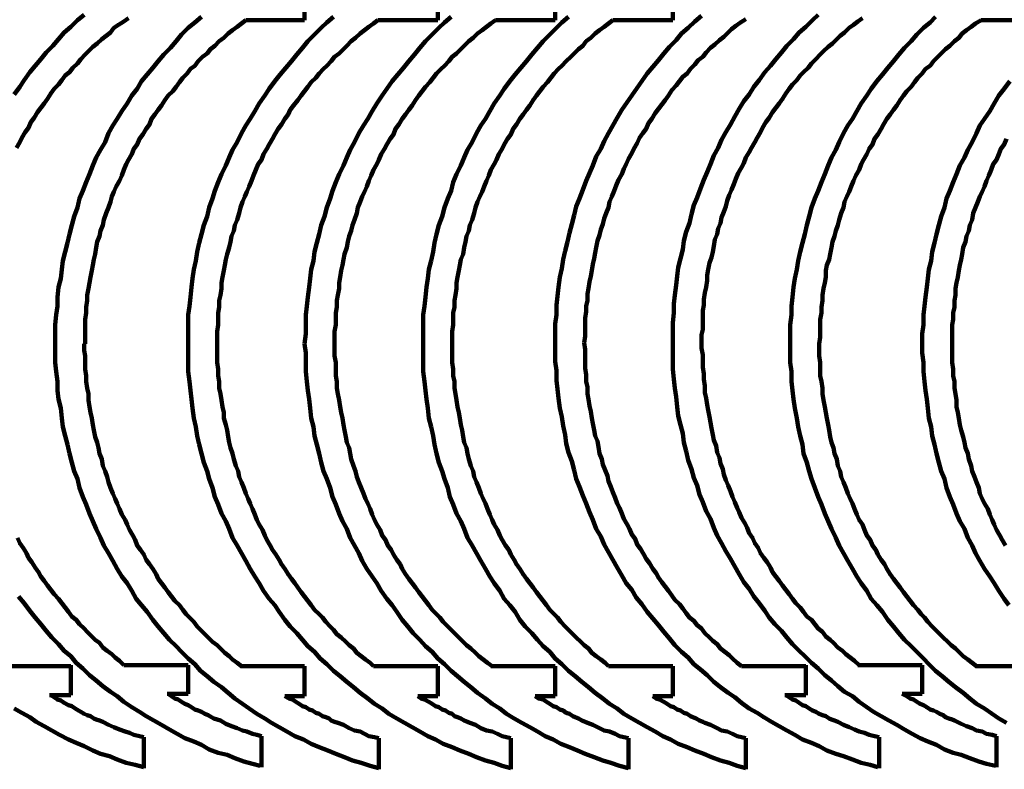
# Model space of a CAD drawing. Header units: inches. Extents: x 3 to 395, y -1 to 557.
# Tile 3 of 13: x 97 to 195, y 304 to 379. Entities that reach past the tile are written whole.
import ezdxf

# ---------------------------------------------------------------- set-up
doc = ezdxf.new("R2010")
doc.units = ezdxf.units.IN
doc.layers.add('P', color=250, linetype='CONTINUOUS', lineweight=100)

msp = doc.modelspace()

# ---------------------------------------------------------------- linework, layer by layer
at = {"layer": 'P', "color": 0, "linetype": 'CONTINUOUS'}
for points in [[(125.111, 381.667), (125.111, 378.778)], [(138.444, 381.667), (138.444, 378.778)], [(150.222, 381.667), (150.222, 378.778)], [(162, 381.667), (162, 378.778)], [(96, 371.333), (96.556, 372.111), (97, 372.778), (97.556, 373.556), (98.111, 374.222), (98.667, 374.889), (99.222, 375.556), (99.889, 376.222), (100.444, 376.889), (101, 377.556), (101.667, 378.111), (102.333, 378.778), (103, 379.333)], [(96.222, 366), (96.556, 366.556), (96.778, 367), (97.111, 367.556), (97.444, 368), (97.667, 368.556), (98, 369), (98.333, 369.556), (98.667, 370), (99, 370.444), (99.333, 370.889), (99.667, 371.444), (100, 371.889), (100.444, 372.333), (100.778, 372.778), (101.111, 373.222), (101.556, 373.556), (101.889, 374), (102.333, 374.444), (102.667, 374.889), (103.111, 375.333), (103.444, 375.667), (103.889, 376.111), (104.333, 376.444), (104.778, 376.889), (105.222, 377.222), (105.667, 377.556), (106, 378), (106.444, 378.333), (107, 378.667), (107.444, 379)], [(100.111, 346.333), (100.111, 347.333), (100.111, 348.222), (100.222, 349.222), (100.333, 350.111), (100.333, 351), (100.444, 352), (100.667, 352.889), (100.778, 353.778), (100.889, 354.667), (101.111, 355.556), (101.333, 356.444), (101.556, 357.333), (101.778, 358.222), (102, 359.111), (102.333, 360), (102.556, 360.889), (102.889, 361.667), (103.222, 362.556), (103.556, 363.333), (103.889, 364.222), (104.222, 365), (104.667, 365.778), (105.111, 366.556), (105.444, 367.444), (105.889, 368.222), (106.333, 368.889), (106.778, 369.667), (107.333, 370.444), (107.778, 371.222), (108.333, 371.889), (108.778, 372.667), (109.333, 373.333), (109.889, 374), (110.444, 374.667), (111, 375.333), (111.667, 376), (112.222, 376.667), (112.778, 377.333), (113.444, 378), (114.111, 378.556), (114.778, 379.111)], [(113.444, 346.333), (113.444, 347.333), (113.444, 348.222), (113.444, 349.222), (113.556, 350.111), (113.667, 351), (113.778, 352), (113.889, 352.889), (114, 353.778), (114.222, 354.667), (114.333, 355.556), (114.556, 356.444), (114.778, 357.333), (115, 358.222), (115.333, 359.111), (115.556, 360), (115.889, 360.889), (116.111, 361.667), (116.444, 362.556), (116.778, 363.333), (117.222, 364.222), (117.556, 365), (117.889, 365.778), (118.333, 366.556), (118.778, 367.444), (119.222, 368.222), (119.667, 368.889), (120.111, 369.667), (120.556, 370.444), (121.111, 371.222), (121.556, 371.889), (122.111, 372.667), (122.667, 373.333), (123.222, 374), (123.778, 374.667), (124.333, 375.333), (124.889, 376), (125.444, 376.667), (126.111, 377.333), (126.778, 378), (127.333, 378.556), (128, 379.111)], [(125.111, 346.333), (125.222, 347.333), (125.222, 348.222), (125.222, 349.222), (125.333, 350.111), (125.444, 351), (125.556, 352), (125.667, 352.889), (125.778, 353.778), (126, 354.667), (126.111, 355.556), (126.333, 356.444), (126.556, 357.333), (126.778, 358.222), (127.111, 359.111), (127.333, 360), (127.667, 360.889), (127.889, 361.667), (128.222, 362.556), (128.556, 363.333), (129, 364.222), (129.333, 365), (129.667, 365.778), (130.111, 366.556), (130.556, 367.444), (131, 368.222), (131.444, 368.889), (131.889, 369.667), (132.333, 370.444), (132.889, 371.222), (133.333, 371.889), (133.889, 372.667), (134.444, 373.333), (135, 374), (135.556, 374.667), (136.111, 375.333), (136.667, 376), (137.222, 376.667), (137.889, 377.333), (138.556, 378), (139.111, 378.556), (139.778, 379.111)], [(137, 346.333), (137, 347.333), (137, 348.222), (137, 349.222), (137.111, 350.111), (137.222, 351), (137.333, 352), (137.444, 352.889), (137.556, 353.778), (137.778, 354.667), (138, 355.556), (138.111, 356.444), (138.333, 357.333), (138.556, 358.222), (138.889, 359.111), (139.111, 360), (139.444, 360.889), (139.778, 361.667), (140, 362.556), (140.333, 363.333), (140.778, 364.222), (141.111, 365), (141.444, 365.778), (141.889, 366.556), (142.333, 367.444), (142.778, 368.222), (143.222, 368.889), (143.667, 369.667), (144.111, 370.444), (144.667, 371.222), (145.111, 371.889), (145.667, 372.667), (146.222, 373.333), (146.778, 374), (147.333, 374.667), (147.889, 375.333), (148.444, 376), (149, 376.667), (149.667, 377.333), (150.333, 378), (150.889, 378.556), (151.556, 379.111)], [(150.222, 346.444), (150.222, 347.333), (150.222, 348.333), (150.333, 349.222), (150.333, 350.222), (150.444, 351.111), (150.556, 352), (150.667, 353), (150.889, 353.889), (151, 354.778), (151.222, 355.667), (151.444, 356.556), (151.667, 357.444), (151.889, 358.333), (152.111, 359.222), (152.333, 360.111), (152.667, 360.889), (153, 361.778), (153.333, 362.667), (153.667, 363.444), (154, 364.222), (154.333, 365.111), (154.778, 365.889), (155.111, 366.667), (155.556, 367.444), (156, 368.222), (156.444, 369), (156.889, 369.778), (157.444, 370.556), (157.889, 371.222), (158.444, 372), (158.889, 372.667), (159.444, 373.444), (160, 374.111), (160.556, 374.778), (161.111, 375.444), (161.667, 376.111), (162.333, 376.778), (162.889, 377.444), (163.556, 378), (164.222, 378.667), (164.889, 379.222)], [(153.111, 346.444), (153.222, 347.111), (153.222, 347.667), (153.222, 348.333), (153.222, 348.889), (153.333, 349.556), (153.333, 350.111), (153.444, 350.667), (153.444, 351.333), (153.556, 351.889), (153.667, 352.556), (153.778, 353.111), (153.889, 353.667), (154, 354.333), (154.111, 354.889), (154.222, 355.444), (154.333, 356), (154.444, 356.667), (154.667, 357.222), (154.778, 357.778), (155, 358.333), (155.111, 358.889), (155.333, 359.444), (155.556, 360), (155.667, 360.556), (155.889, 361.111), (156.111, 361.667), (156.333, 362.222), (156.556, 362.778), (156.889, 363.333), (157.111, 363.889), (157.333, 364.333), (157.556, 364.889), (157.889, 365.444), (158.111, 365.889), (158.444, 366.444), (158.667, 367), (159, 367.444), (159.333, 367.889), (159.556, 368.444), (159.889, 368.889), (160.222, 369.444), (160.556, 369.889), (160.889, 370.333), (161.222, 370.778), (161.556, 371.222), (161.889, 371.778), (162.333, 372.222), (162.667, 372.667), (163, 373.111), (163.444, 373.444), (163.778, 373.889), (164.222, 374.333), (164.556, 374.778), (165, 375.111), (165.333, 375.556), (165.778, 376), (166.222, 376.333), (166.667, 376.778), (167.111, 377.111), (167.444, 377.444), (167.889, 377.889), (168.333, 378.222), (168.778, 378.556), (169.333, 378.889)], [(162, 346.556), (162, 347.556), (162, 348.444), (162.111, 349.444), (162.111, 350.333), (162.222, 351.222), (162.333, 352.222), (162.444, 353.111), (162.556, 354), (162.778, 354.889), (163, 355.778), (163.111, 356.667), (163.333, 357.556), (163.667, 358.444), (163.889, 359.333), (164.111, 360.222), (164.444, 361), (164.778, 361.889), (165.111, 362.778), (165.444, 363.556), (165.778, 364.333), (166.111, 365.222), (166.556, 366), (166.889, 366.778), (167.333, 367.556), (167.778, 368.333), (168.222, 369.111), (168.667, 369.889), (169.111, 370.667), (169.667, 371.333), (170.111, 372.111), (170.667, 372.778), (171.222, 373.556), (171.778, 374.222), (172.333, 374.889), (172.889, 375.556), (173.444, 376.222), (174.111, 376.889), (174.667, 377.556), (175.333, 378.111), (176, 378.778), (176.556, 379.333)], [(164.889, 346.556), (164.889, 347.222), (165, 347.778), (165, 348.444), (165, 349), (165, 349.667), (165.111, 350.222), (165.111, 350.778), (165.222, 351.444), (165.333, 352), (165.444, 352.667), (165.444, 353.222), (165.556, 353.778), (165.667, 354.444), (165.889, 355), (166, 355.556), (166.111, 356.111), (166.222, 356.778), (166.444, 357.333), (166.556, 357.889), (166.778, 358.444), (166.889, 359), (167.111, 359.556), (167.333, 360.111), (167.444, 360.667), (167.667, 361.222), (167.889, 361.778), (168.111, 362.333), (168.333, 362.889), (168.556, 363.444), (168.889, 364), (169.111, 364.444), (169.333, 365), (169.667, 365.556), (169.889, 366), (170.222, 366.556), (170.444, 367), (170.778, 367.556), (171, 368), (171.333, 368.556), (171.667, 369), (172, 369.556), (172.333, 370), (172.667, 370.444), (173, 370.889), (173.333, 371.444), (173.667, 371.889), (174, 372.333), (174.444, 372.778), (174.778, 373.222), (175.111, 373.556), (175.556, 374), (175.889, 374.444), (176.333, 374.889), (176.778, 375.333), (177.111, 375.667), (177.556, 376.111), (178, 376.444), (178.444, 376.889), (178.778, 377.222), (179.222, 377.556), (179.667, 378), (180.111, 378.333), (180.556, 378.667), (181, 379)], [(173.778, 346.333), (173.778, 347.333), (173.778, 348.222), (173.889, 349.222), (173.889, 350.111), (174, 351), (174.111, 352), (174.222, 352.889), (174.444, 353.778), (174.556, 354.667), (174.778, 355.556), (175, 356.444), (175.222, 357.333), (175.444, 358.222), (175.667, 359.111), (175.889, 360), (176.222, 360.889), (176.556, 361.667), (176.889, 362.556), (177.222, 363.333), (177.556, 364.222), (177.889, 365), (178.333, 365.778), (178.667, 366.556), (179.111, 367.444), (179.556, 368.222), (180, 368.889), (180.444, 369.667), (180.889, 370.444), (181.444, 371.222), (181.889, 371.889), (182.444, 372.667), (183, 373.333), (183.556, 374), (184.111, 374.667), (184.667, 375.333), (185.222, 376), (185.889, 376.667), (186.444, 377.333), (187.111, 378), (187.778, 378.556), (188.333, 379.111)], [(103.111, 346.333), (103.111, 347), (103.111, 347.556), (103.111, 348.222), (103.111, 348.778), (103.222, 349.444), (103.222, 350), (103.333, 350.667), (103.333, 351.222), (103.444, 351.889), (103.556, 352.444), (103.667, 353), (103.778, 353.667), (103.889, 354.222), (104, 354.778), (104.111, 355.333), (104.222, 356), (104.333, 356.556), (104.556, 357.111), (104.667, 357.667), (104.889, 358.222), (105, 358.778), (105.222, 359.444), (105.444, 360), (105.667, 360.556), (105.778, 361.111), (106, 361.556), (106.222, 362.111), (106.556, 362.667), (106.778, 363.222), (107, 363.778), (107.222, 364.333), (107.444, 364.778), (107.778, 365.333), (108, 365.889), (108.333, 366.333), (108.556, 366.889), (108.889, 367.333), (109.222, 367.889), (109.556, 368.333), (109.778, 368.889), (110.111, 369.333), (110.444, 369.778), (110.778, 370.222), (111.111, 370.778), (111.444, 371.222), (111.889, 371.667), (112.222, 372.111), (112.556, 372.556), (112.889, 373), (113.333, 373.444), (113.667, 373.889), (114.111, 374.222), (114.444, 374.667), (114.889, 375.111), (115.333, 375.444), (115.667, 375.889), (116.111, 376.222), (116.556, 376.667), (117, 377), (117.444, 377.444), (117.889, 377.778), (118.333, 378.111), (118.778, 378.444), (119.222, 378.778)], [(116.333, 346.333), (116.333, 347), (116.333, 347.556), (116.444, 348.222), (116.444, 348.778), (116.444, 349.444), (116.556, 350), (116.556, 350.667), (116.667, 351.222), (116.778, 351.889), (116.778, 352.444), (116.889, 353), (117, 353.667), (117.111, 354.222), (117.222, 354.778), (117.333, 355.333), (117.556, 356), (117.667, 356.556), (117.778, 357.111), (118, 357.667), (118.111, 358.222), (118.333, 358.778), (118.556, 359.444), (118.667, 360), (118.889, 360.556), (119.111, 361.111), (119.333, 361.556), (119.556, 362.111), (119.778, 362.667), (120, 363.222), (120.222, 363.778), (120.444, 364.333), (120.778, 364.778), (121, 365.333), (121.333, 365.889), (121.556, 366.333), (121.889, 366.889), (122.111, 367.333), (122.444, 367.889), (122.778, 368.333), (123.111, 368.889), (123.444, 369.333), (123.667, 369.778), (124, 370.222), (124.444, 370.778), (124.778, 371.222), (125.111, 371.667), (125.444, 372.111), (125.778, 372.556), (126.222, 373), (126.556, 373.444), (127, 373.889), (127.333, 374.222), (127.778, 374.667), (128.111, 375.111), (128.556, 375.444), (129, 375.889), (129.333, 376.222), (129.778, 376.667), (130.222, 377), (130.667, 377.444), (131.111, 377.778), (131.556, 378.111), (132, 378.444), (132.444, 378.778)], [(119.222, 378.778), (125.111, 378.778)], [(128.111, 346.333), (128.111, 347), (128.111, 347.556), (128.222, 348.222), (128.222, 348.778), (128.222, 349.444), (128.333, 350), (128.333, 350.667), (128.444, 351.222), (128.556, 351.889), (128.556, 352.444), (128.667, 353), (128.778, 353.667), (128.889, 354.222), (129, 354.778), (129.111, 355.333), (129.333, 356), (129.444, 356.556), (129.556, 357.111), (129.778, 357.667), (129.889, 358.222), (130.111, 358.778), (130.333, 359.444), (130.444, 360), (130.667, 360.556), (130.889, 361.111), (131.111, 361.556), (131.333, 362.111), (131.556, 362.667), (131.778, 363.222), (132, 363.778), (132.333, 364.333), (132.556, 364.778), (132.778, 365.333), (133.111, 365.889), (133.333, 366.333), (133.667, 366.889), (134, 367.333), (134.222, 367.889), (134.556, 368.333), (134.889, 368.889), (135.222, 369.333), (135.556, 369.778), (135.889, 370.222), (136.222, 370.778), (136.556, 371.222), (136.889, 371.667), (137.222, 372.111), (137.667, 372.556), (138, 373), (138.333, 373.444), (138.778, 373.889), (139.111, 374.222), (139.556, 374.667), (139.889, 375.111), (140.333, 375.444), (140.778, 375.889), (141.111, 376.222), (141.556, 376.667), (142, 377), (142.444, 377.444), (142.889, 377.778), (143.333, 378.111), (143.778, 378.444), (144.222, 378.778)], [(132.444, 378.778), (138.444, 378.778)], [(139.889, 346.333), (139.889, 347), (139.889, 347.556), (140, 348.222), (140, 348.778), (140, 349.444), (140.111, 350), (140.111, 350.667), (140.222, 351.222), (140.333, 351.889), (140.333, 352.444), (140.444, 353), (140.556, 353.667), (140.667, 354.222), (140.778, 354.778), (141, 355.333), (141.111, 356), (141.222, 356.556), (141.333, 357.111), (141.556, 357.667), (141.667, 358.222), (141.889, 358.778), (142.111, 359.444), (142.222, 360), (142.444, 360.556), (142.667, 361.111), (142.889, 361.556), (143.111, 362.111), (143.333, 362.667), (143.556, 363.222), (143.778, 363.778), (144.111, 364.333), (144.333, 364.778), (144.556, 365.333), (144.889, 365.889), (145.111, 366.333), (145.444, 366.889), (145.778, 367.333), (146, 367.889), (146.333, 368.333), (146.667, 368.889), (147, 369.333), (147.333, 369.778), (147.667, 370.222), (148, 370.778), (148.333, 371.222), (148.667, 371.667), (149, 372.111), (149.444, 372.556), (149.778, 373), (150.111, 373.444), (150.556, 373.889), (150.889, 374.222), (151.333, 374.667), (151.778, 375.111), (152.111, 375.444), (152.556, 375.889), (153, 376.222), (153.333, 376.667), (153.778, 377), (154.222, 377.444), (154.667, 377.778), (155.111, 378.111), (155.556, 378.444), (156, 378.778)], [(144.222, 378.778), (150.222, 378.778)], [(156, 378.778), (162, 378.778)], [(176.667, 346.333), (176.778, 347), (176.778, 347.556), (176.778, 348.222), (176.778, 348.778), (176.889, 349.444), (176.889, 350), (177, 350.667), (177, 351.222), (177.111, 351.889), (177.222, 352.444), (177.333, 353), (177.333, 353.667), (177.444, 354.222), (177.667, 354.778), (177.778, 355.333), (177.889, 356), (178, 356.556), (178.222, 357.111), (178.333, 357.667), (178.556, 358.222), (178.667, 358.778), (178.889, 359.444), (179.111, 360), (179.222, 360.556), (179.444, 361.111), (179.667, 361.556), (179.889, 362.111), (180.111, 362.667), (180.333, 363.222), (180.667, 363.778), (180.889, 364.333), (181.111, 364.778), (181.444, 365.333), (181.667, 365.889), (182, 366.333), (182.222, 366.889), (182.556, 367.333), (182.889, 367.889), (183.111, 368.333), (183.444, 368.889), (183.778, 369.333), (184.111, 369.778), (184.444, 370.222), (184.778, 370.778), (185.111, 371.222), (185.444, 371.667), (185.889, 372.111), (186.222, 372.556), (186.556, 373), (187, 373.444), (187.333, 373.889), (187.778, 374.222), (188.111, 374.667), (188.556, 375.111), (188.889, 375.444), (189.333, 375.889), (189.778, 376.222), (190.222, 376.667), (190.667, 377), (191, 377.444), (191.444, 377.778), (191.889, 378.111), (192.333, 378.444), (192.889, 378.778)], [(192.889, 378.778), (198.778, 378.778)], [(187, 346.333), (187, 347.333), (187.111, 348.222), (187.111, 349.222), (187.222, 350.111), (187.333, 351), (187.444, 352), (187.556, 352.889), (187.667, 353.778), (187.889, 354.667), (188, 355.556), (188.222, 356.444), (188.444, 357.333), (188.667, 358.222), (188.889, 359.111), (189.222, 360), (189.444, 360.889), (189.778, 361.667), (190.111, 362.556), (190.444, 363.333), (190.778, 364.222), (191.222, 365), (191.556, 365.778), (192, 366.556), (192.444, 367.444), (192.778, 368.222), (193.222, 368.889), (193.778, 369.667), (194.222, 370.444), (194.667, 371.222), (195.222, 371.889), (195.778, 372.667)], [(190, 346.333), (190, 347), (190, 347.556), (190, 348.222), (190.111, 348.778), (190.111, 349.444), (190.222, 350), (190.222, 350.667), (190.333, 351.222), (190.333, 351.889), (190.444, 352.444), (190.556, 353), (190.667, 353.667), (190.778, 354.222), (190.889, 354.778), (191, 355.333), (191.111, 356), (191.333, 356.556), (191.444, 357.111), (191.667, 357.667), (191.778, 358.222), (192, 358.778), (192.111, 359.444), (192.333, 360), (192.556, 360.556), (192.778, 361.111), (193, 361.556), (193.222, 362.111), (193.444, 362.667), (193.667, 363.222), (193.889, 363.778), (194.111, 364.333), (194.444, 364.778), (194.667, 365.333), (194.889, 365.889), (195.222, 366.333), (195.444, 366.889)], [(132.556, 303.778), (131.667, 304), (130.778, 304.333), (129.889, 304.556), (129.111, 304.889), (128.222, 305.222), (127.444, 305.556), (126.556, 305.889), (125.778, 306.222), (125, 306.667), (124.111, 307), (123.333, 307.444), (122.556, 307.889), (121.778, 308.333), (121.111, 308.778), (120.333, 309.222), (119.556, 309.778), (118.889, 310.222), (118.111, 310.778), (117.444, 311.333), (116.778, 311.889), (116, 312.444), (115.333, 313), (114.667, 313.556), (114.111, 314.222), (113.444, 314.778), (112.778, 315.444), (112.222, 316), (111.556, 316.667), (111, 317.333), (110.444, 318), (109.889, 318.667), (109.333, 319.444), (108.778, 320.111), (108.222, 320.778), (107.778, 321.556), (107.333, 322.333), (106.778, 323), (106.333, 323.778), (105.889, 324.556), (105.444, 325.333), (105, 326.111), (104.667, 326.889), (104.222, 327.778), (103.889, 328.556), (103.556, 329.333), (103.222, 330.222), (102.889, 331), (102.556, 331.889), (102.333, 332.778), (102, 333.556), (101.778, 334.444), (101.556, 335.333), (101.333, 336.222), (101.111, 337.111), (100.889, 338), (100.778, 338.889), (100.667, 339.889), (100.444, 340.778), (100.333, 341.667), (100.333, 342.556), (100.222, 343.556), (100.111, 344.444), (100.111, 345.444), (100.111, 346.333)], [(118.778, 314), (118.333, 314.333), (117.889, 314.667), (117.556, 315), (117.111, 315.333), (116.667, 315.778), (116.333, 316.111), (115.889, 316.444), (115.444, 316.889), (115.111, 317.222), (114.667, 317.667), (114.333, 318), (114, 318.444), (113.556, 318.889), (113.222, 319.222), (112.889, 319.667), (112.556, 320.111), (112.111, 320.556), (111.778, 321), (111.444, 321.444), (111.111, 321.889), (110.778, 322.333), (110.444, 322.778), (110.222, 323.222), (109.889, 323.778), (109.556, 324.222), (109.222, 324.667), (109, 325.222), (108.667, 325.667), (108.333, 326.111), (108.111, 326.667), (107.889, 327.111), (107.556, 327.667), (107.333, 328.222), (107.111, 328.667), (106.778, 329.222), (106.556, 329.778), (106.333, 330.333), (106.111, 330.778), (105.889, 331.333), (105.667, 331.889), (105.444, 332.444), (105.333, 333), (105.111, 333.556), (104.889, 334.111), (104.778, 334.778), (104.556, 335.333), (104.444, 335.889), (104.333, 336.444), (104.111, 337), (104, 337.667), (103.889, 338.222), (103.778, 338.889), (103.667, 339.444), (103.556, 340), (103.444, 340.667), (103.444, 341.333), (103.333, 341.889), (103.222, 342.556), (103.222, 343.111), (103.111, 343.778), (103.111, 344.444), (103.111, 345.111), (103, 345.667), (103, 346.333)], [(145.778, 303.778), (144.889, 304), (144.111, 304.333), (143.222, 304.556), (142.333, 304.889), (141.556, 305.222), (140.667, 305.556), (139.889, 305.889), (139, 306.222), (138.222, 306.667), (137.444, 307), (136.667, 307.444), (135.889, 307.889), (135.111, 308.333), (134.333, 308.778), (133.556, 309.222), (132.889, 309.778), (132.111, 310.222), (131.444, 310.778), (130.667, 311.333), (130, 311.889), (129.333, 312.444), (128.667, 313), (128, 313.556), (127.333, 314.222), (126.667, 314.778), (126.111, 315.444), (125.444, 316), (124.889, 316.667), (124.333, 317.333), (123.667, 318), (123.111, 318.667), (122.556, 319.444), (122.111, 320.111), (121.556, 320.778), (121, 321.556), (120.556, 322.333), (120.111, 323), (119.667, 323.778), (119.222, 324.556), (118.778, 325.333), (118.333, 326.111), (117.889, 326.889), (117.556, 327.778), (117.222, 328.556), (116.778, 329.333), (116.444, 330.222), (116.111, 331), (115.889, 331.889), (115.556, 332.778), (115.333, 333.556), (115, 334.444), (114.778, 335.333), (114.556, 336.222), (114.333, 337.111), (114.222, 338), (114, 338.889), (113.889, 339.889), (113.778, 340.778), (113.667, 341.667), (113.556, 342.556), (113.444, 343.556), (113.444, 344.444), (113.444, 345.444), (113.444, 346.333)], [(132, 314), (131.667, 314.333), (131.222, 314.667), (130.778, 315), (130.333, 315.333), (130, 315.778), (129.556, 316.111), (129.222, 316.444), (128.778, 316.889), (128.333, 317.222), (128, 317.667), (127.667, 318), (127.222, 318.444), (126.889, 318.889), (126.556, 319.222), (126.111, 319.667), (125.778, 320.111), (125.444, 320.556), (125.111, 321), (124.778, 321.444), (124.444, 321.889), (124.111, 322.333), (123.778, 322.778), (123.444, 323.222), (123.111, 323.778), (122.778, 324.222), (122.556, 324.667), (122.222, 325.222), (121.889, 325.667), (121.667, 326.111), (121.333, 326.667), (121.111, 327.111), (120.889, 327.667), (120.556, 328.222), (120.333, 328.667), (120.111, 329.222), (119.889, 329.778), (119.667, 330.333), (119.444, 330.778), (119.222, 331.333), (119, 331.889), (118.778, 332.444), (118.556, 333), (118.444, 333.556), (118.222, 334.111), (118, 334.778), (117.889, 335.333), (117.667, 335.889), (117.556, 336.444), (117.444, 337), (117.333, 337.667), (117.222, 338.222), (117, 338.889), (117, 339.444), (116.889, 340), (116.778, 340.667), (116.667, 341.333), (116.556, 341.889), (116.556, 342.556), (116.444, 343.111), (116.444, 343.778), (116.333, 344.444), (116.333, 345.111), (116.333, 345.667), (116.333, 346.333)], [(157.556, 303.778), (156.667, 304), (155.778, 304.333), (155, 304.556), (154.111, 304.889), (153.222, 305.222), (152.444, 305.556), (151.667, 305.889), (150.778, 306.222), (150, 306.667), (149.222, 307), (148.444, 307.444), (147.667, 307.889), (146.889, 308.333), (146.111, 308.778), (145.333, 309.222), (144.667, 309.778), (143.889, 310.222), (143.222, 310.778), (142.444, 311.333), (141.778, 311.889), (141.111, 312.444), (140.444, 313), (139.778, 313.556), (139.111, 314.222), (138.444, 314.778), (137.889, 315.444), (137.222, 316), (136.667, 316.667), (136, 317.333), (135.444, 318), (134.889, 318.667), (134.333, 319.444), (133.889, 320.111), (133.333, 320.778), (132.778, 321.556), (132.333, 322.333), (131.889, 323), (131.333, 323.778), (130.889, 324.556), (130.556, 325.333), (130.111, 326.111), (129.667, 326.889), (129.333, 327.778), (128.889, 328.556), (128.556, 329.333), (128.222, 330.222), (127.889, 331), (127.667, 331.889), (127.333, 332.778), (127, 333.556), (126.778, 334.444), (126.556, 335.333), (126.333, 336.222), (126.111, 337.111), (126, 338), (125.778, 338.889), (125.667, 339.889), (125.556, 340.778), (125.444, 341.667), (125.333, 342.556), (125.222, 343.556), (125.222, 344.444), (125.222, 345.444), (125.111, 346.333)], [(143.889, 314), (143.444, 314.333), (143, 314.667), (142.556, 315), (142.222, 315.333), (141.778, 315.778), (141.333, 316.111), (141, 316.444), (140.556, 316.889), (140.222, 317.222), (139.778, 317.667), (139.444, 318), (139, 318.444), (138.667, 318.889), (138.333, 319.222), (137.889, 319.667), (137.556, 320.111), (137.222, 320.556), (136.889, 321), (136.556, 321.444), (136.222, 321.889), (135.889, 322.333), (135.556, 322.778), (135.222, 323.222), (134.889, 323.778), (134.667, 324.222), (134.333, 324.667), (134, 325.222), (133.778, 325.667), (133.444, 326.111), (133.222, 326.667), (132.889, 327.111), (132.667, 327.667), (132.333, 328.222), (132.111, 328.667), (131.889, 329.222), (131.667, 329.778), (131.444, 330.333), (131.222, 330.778), (131, 331.333), (130.778, 331.889), (130.556, 332.444), (130.333, 333), (130.222, 333.556), (130, 334.111), (129.778, 334.778), (129.667, 335.333), (129.556, 335.889), (129.333, 336.444), (129.222, 337), (129.111, 337.667), (129, 338.222), (128.889, 338.889), (128.778, 339.444), (128.667, 340), (128.556, 340.667), (128.444, 341.333), (128.333, 341.889), (128.333, 342.556), (128.222, 343.111), (128.222, 343.778), (128.222, 344.444), (128.111, 345.111), (128.111, 345.667), (128.111, 346.333)], [(169.333, 303.778), (168.444, 304), (167.667, 304.333), (166.778, 304.556), (165.889, 304.889), (165.111, 305.222), (164.222, 305.556), (163.444, 305.889), (162.556, 306.222), (161.778, 306.667), (161, 307), (160.222, 307.444), (159.444, 307.889), (158.667, 308.333), (157.889, 308.778), (157.111, 309.222), (156.444, 309.778), (155.667, 310.222), (155, 310.778), (154.222, 311.333), (153.556, 311.889), (152.889, 312.444), (152.222, 313), (151.556, 313.556), (150.889, 314.222), (150.222, 314.778), (149.667, 315.444), (149, 316), (148.444, 316.667), (147.889, 317.333), (147.222, 318), (146.667, 318.667), (146.222, 319.444), (145.667, 320.111), (145.111, 320.778), (144.667, 321.556), (144.111, 322.333), (143.667, 323), (143.222, 323.778), (142.778, 324.556), (142.333, 325.333), (141.889, 326.111), (141.444, 326.889), (141.111, 327.778), (140.778, 328.556), (140.333, 329.333), (140, 330.222), (139.667, 331), (139.444, 331.889), (139.111, 332.778), (138.889, 333.556), (138.556, 334.444), (138.333, 335.333), (138.111, 336.222), (138, 337.111), (137.778, 338), (137.556, 338.889), (137.444, 339.889), (137.333, 340.778), (137.222, 341.667), (137.111, 342.556), (137, 343.556), (137, 344.444), (137, 345.444), (137, 346.333)], [(155.556, 314), (155.222, 314.333), (154.778, 314.667), (154.333, 315), (153.889, 315.333), (153.556, 315.778), (153.111, 316.111), (152.778, 316.444), (152.333, 316.889), (152, 317.222), (151.556, 317.667), (151.222, 318), (150.778, 318.444), (150.444, 318.889), (150.111, 319.222), (149.667, 319.667), (149.333, 320.111), (149, 320.556), (148.667, 321), (148.333, 321.444), (148, 321.889), (147.667, 322.333), (147.333, 322.778), (147, 323.222), (146.667, 323.778), (146.333, 324.222), (146.111, 324.667), (145.778, 325.222), (145.556, 325.667), (145.222, 326.111), (144.889, 326.667), (144.667, 327.111), (144.444, 327.667), (144.111, 328.222), (143.889, 328.667), (143.667, 329.222), (143.444, 329.778), (143.222, 330.333), (143, 330.778), (142.778, 331.333), (142.556, 331.889), (142.333, 332.444), (142.111, 333), (142, 333.556), (141.778, 334.111), (141.556, 334.778), (141.444, 335.333), (141.333, 335.889), (141.111, 336.444), (141, 337), (140.889, 337.667), (140.778, 338.222), (140.667, 338.889), (140.556, 339.444), (140.444, 340), (140.333, 340.667), (140.222, 341.333), (140.111, 341.889), (140.111, 342.556), (140, 343.111), (140, 343.778), (139.889, 344.444), (139.889, 345.111), (139.889, 345.667), (139.889, 346.333)], [(182.556, 303.889), (181.778, 304.111), (180.889, 304.333), (180, 304.667), (179.111, 305), (178.333, 305.222), (177.444, 305.556), (176.667, 306), (175.889, 306.333), (175, 306.667), (174.222, 307.111), (173.444, 307.556), (172.667, 308), (171.889, 308.444), (171.111, 308.889), (170.444, 309.333), (169.667, 309.778), (168.889, 310.333), (168.222, 310.889), (167.556, 311.333), (166.778, 311.889), (166.111, 312.444), (165.444, 313.111), (164.778, 313.667), (164.111, 314.222), (163.556, 314.889), (162.889, 315.444), (162.222, 316.111), (161.667, 316.778), (161.111, 317.444), (160.556, 318.111), (160, 318.778), (159.444, 319.444), (158.889, 320.222), (158.333, 320.889), (157.889, 321.667), (157.333, 322.333), (156.889, 323.111), (156.444, 323.889), (156, 324.667), (155.556, 325.444), (155.111, 326.222), (154.778, 327), (154.333, 327.778), (154, 328.667), (153.667, 329.444), (153.333, 330.333), (153, 331.111), (152.667, 332), (152.333, 332.778), (152.111, 333.667), (151.889, 334.556), (151.556, 335.444), (151.333, 336.333), (151.222, 337.222), (151, 338.111), (150.889, 339), (150.667, 339.889), (150.556, 340.889), (150.444, 341.778), (150.333, 342.667), (150.333, 343.667), (150.222, 344.556), (150.222, 345.444), (150.222, 346.444)], [(168.889, 314), (168.444, 314.333), (168, 314.778), (167.667, 315.111), (167.222, 315.444), (166.778, 315.778), (166.444, 316.222), (166, 316.556), (165.667, 316.889), (165.222, 317.333), (164.889, 317.778), (164.444, 318.111), (164.111, 318.556), (163.667, 318.889), (163.333, 319.333), (163, 319.778), (162.667, 320.222), (162.222, 320.667), (161.889, 321.111), (161.556, 321.556), (161.222, 322), (160.889, 322.444), (160.556, 322.889), (160.333, 323.333), (160, 323.778), (159.667, 324.333), (159.333, 324.778), (159.111, 325.222), (158.778, 325.778), (158.444, 326.222), (158.222, 326.778), (157.889, 327.222), (157.667, 327.778), (157.444, 328.222), (157.111, 328.778), (156.889, 329.333), (156.667, 329.889), (156.444, 330.333), (156.222, 330.889), (156, 331.444), (155.778, 332), (155.556, 332.556), (155.444, 333.111), (155.222, 333.667), (155, 334.222), (154.889, 334.778), (154.667, 335.333), (154.556, 336), (154.444, 336.556), (154.222, 337.111), (154.111, 337.667), (154, 338.333), (153.889, 338.889), (153.778, 339.556), (153.667, 340.111), (153.556, 340.778), (153.444, 341.333), (153.444, 342), (153.333, 342.556), (153.333, 343.222), (153.222, 343.889), (153.222, 344.556), (153.222, 345.111), (153.222, 345.778), (153.111, 346.444)], [(194.333, 304), (193.444, 304.222), (192.667, 304.444), (191.778, 304.778), (190.889, 305.111), (190.111, 305.333), (189.222, 305.667), (188.444, 306.111), (187.556, 306.444), (186.778, 306.778), (186, 307.222), (185.222, 307.667), (184.444, 308.111), (183.667, 308.556), (182.889, 309), (182.111, 309.444), (181.444, 309.889), (180.667, 310.444), (180, 311), (179.222, 311.444), (178.556, 312), (177.889, 312.556), (177.222, 313.111), (176.556, 313.778), (175.889, 314.333), (175.222, 315), (174.667, 315.556), (174, 316.222), (173.444, 316.889), (172.889, 317.556), (172.222, 318.222), (171.667, 318.889), (171.222, 319.556), (170.667, 320.333), (170.111, 321), (169.667, 321.778), (169.111, 322.444), (168.667, 323.222), (168.222, 324), (167.778, 324.778), (167.333, 325.556), (166.889, 326.333), (166.444, 327.111), (166.111, 327.889), (165.778, 328.778), (165.333, 329.556), (165, 330.444), (164.667, 331.222), (164.444, 332.111), (164.111, 332.889), (163.889, 333.778), (163.556, 334.667), (163.333, 335.556), (163.111, 336.444), (163, 337.333), (162.778, 338.222), (162.556, 339.111), (162.444, 340), (162.333, 341), (162.222, 341.889), (162.111, 342.778), (162, 343.778), (162, 344.667), (162, 345.667), (162, 346.556)], [(180.667, 314.111), (180.222, 314.556), (179.778, 314.889), (179.333, 315.222), (179, 315.556), (178.556, 315.889), (178.111, 316.333), (177.778, 316.667), (177.333, 317), (177, 317.444), (176.556, 317.778), (176.222, 318.222), (175.889, 318.667), (175.444, 319), (175.111, 319.444), (174.778, 319.889), (174.333, 320.333), (174, 320.778), (173.667, 321.222), (173.333, 321.667), (173, 322.111), (172.667, 322.556), (172.333, 323), (172, 323.444), (171.778, 323.889), (171.444, 324.444), (171.111, 324.889), (170.778, 325.333), (170.556, 325.889), (170.222, 326.333), (170, 326.889), (169.667, 327.333), (169.444, 327.889), (169.222, 328.333), (168.889, 328.889), (168.667, 329.444), (168.444, 329.889), (168.222, 330.444), (168, 331), (167.778, 331.556), (167.556, 332.111), (167.333, 332.667), (167.111, 333.222), (167, 333.778), (166.778, 334.333), (166.667, 334.889), (166.444, 335.444), (166.333, 336.111), (166.111, 336.667), (166, 337.222), (165.889, 337.889), (165.778, 338.444), (165.667, 339), (165.556, 339.667), (165.444, 340.222), (165.333, 340.889), (165.222, 341.444), (165.222, 342.111), (165.111, 342.778), (165.111, 343.333), (165, 344), (165, 344.667), (165, 345.222), (164.889, 345.889), (164.889, 346.556)], [(195.444, 308.333), (194.667, 308.778), (194, 309.222), (193.222, 309.778), (192.444, 310.222), (191.778, 310.778), (191.111, 311.333), (190.333, 311.889), (189.667, 312.444), (189, 313), (188.333, 313.556), (187.667, 314.222), (187.111, 314.778), (186.444, 315.444), (185.889, 316), (185.222, 316.667), (184.667, 317.333), (184.111, 318), (183.556, 318.667), (183, 319.444), (182.444, 320.111), (181.889, 320.778), (181.444, 321.556), (180.889, 322.333), (180.444, 323), (180, 323.778), (179.556, 324.556), (179.111, 325.333), (178.667, 326.111), (178.333, 326.889), (177.889, 327.778), (177.556, 328.556), (177.222, 329.333), (176.889, 330.222), (176.556, 331), (176.222, 331.889), (175.889, 332.778), (175.667, 333.556), (175.444, 334.444), (175.111, 335.333), (175, 336.222), (174.778, 337.111), (174.556, 338), (174.444, 338.889), (174.222, 339.889), (174.111, 340.778), (174, 341.667), (173.889, 342.556), (173.889, 343.556), (173.778, 344.444), (173.778, 345.444), (173.778, 346.333)], [(192.444, 314), (192, 314.333), (191.556, 314.667), (191.111, 315), (190.778, 315.333), (190.333, 315.778), (189.889, 316.111), (189.556, 316.444), (189.111, 316.889), (188.778, 317.222), (188.333, 317.667), (188, 318), (187.556, 318.444), (187.222, 318.889), (186.889, 319.222), (186.556, 319.667), (186.111, 320.111), (185.778, 320.556), (185.444, 321), (185.111, 321.444), (184.778, 321.889), (184.444, 322.333), (184.111, 322.778), (183.778, 323.222), (183.444, 323.778), (183.222, 324.222), (182.889, 324.667), (182.556, 325.222), (182.333, 325.667), (182, 326.111), (181.778, 326.667), (181.444, 327.111), (181.222, 327.667), (181, 328.222), (180.667, 328.667), (180.444, 329.222), (180.222, 329.778), (180, 330.333), (179.778, 330.778), (179.556, 331.333), (179.333, 331.889), (179.111, 332.444), (178.889, 333), (178.778, 333.556), (178.556, 334.111), (178.444, 334.778), (178.222, 335.333), (178.111, 335.889), (177.889, 336.444), (177.778, 337), (177.667, 337.667), (177.556, 338.222), (177.444, 338.889), (177.333, 339.444), (177.222, 340), (177.111, 340.667), (177, 341.333), (177, 341.889), (176.889, 342.556), (176.778, 343.111), (176.778, 343.778), (176.778, 344.444), (176.667, 345.111), (176.667, 345.667), (176.667, 346.333)], [(195.667, 320.111), (195.222, 320.778), (194.667, 321.556), (194.222, 322.333), (193.778, 323), (193.222, 323.778), (192.778, 324.556), (192.333, 325.333), (192, 326.111), (191.556, 326.889), (191.222, 327.778), (190.778, 328.556), (190.444, 329.333), (190.111, 330.222), (189.778, 331), (189.444, 331.889), (189.222, 332.778), (188.889, 333.556), (188.667, 334.444), (188.444, 335.333), (188.222, 336.222), (188, 337.111), (187.889, 338), (187.667, 338.889), (187.556, 339.889), (187.444, 340.778), (187.333, 341.667), (187.222, 342.556), (187.111, 343.556), (187.111, 344.444), (187, 345.444), (187, 346.333)], [(195.333, 326.111), (195, 326.667), (194.778, 327.111), (194.444, 327.667), (194.222, 328.222), (194, 328.667), (193.778, 329.222), (193.556, 329.778), (193.222, 330.333), (193, 330.778), (192.778, 331.333), (192.667, 331.889), (192.444, 332.444), (192.222, 333), (192, 333.556), (191.889, 334.111), (191.667, 334.778), (191.556, 335.333), (191.333, 335.889), (191.222, 336.444), (191.111, 337), (190.889, 337.667), (190.778, 338.222), (190.667, 338.889), (190.556, 339.444), (190.444, 340), (190.444, 340.667), (190.333, 341.333), (190.222, 341.889), (190.222, 342.556), (190.111, 343.111), (190.111, 343.778), (190, 344.444), (190, 345.111), (190, 345.667), (190, 346.333)], [(107, 314.111), (106.556, 314.556), (106.111, 314.889), (105.778, 315.222), (105.333, 315.556), (104.889, 315.889), (104.556, 316.333), (104.111, 316.667), (103.778, 317), (103.333, 317.444), (103, 317.778), (102.556, 318.222), (102.222, 318.667), (101.778, 319), (101.444, 319.444), (101.111, 319.889), (100.778, 320.333), (100.444, 320.778), (100, 321.222), (99.667, 321.667), (99.333, 322.111), (99, 322.556), (98.667, 323), (98.444, 323.444), (98.111, 323.889), (97.778, 324.444), (97.444, 324.889), (97.222, 325.333), (96.889, 325.889), (96.556, 326.333), (96.333, 326.889)], [(120.667, 304), (119.889, 304.222), (119, 304.444), (118.111, 304.778), (117.333, 305.111), (116.444, 305.333), (115.556, 305.667), (114.778, 306.111), (114, 306.444), (113.111, 306.778), (112.333, 307.222), (111.556, 307.667), (110.778, 308.111), (110, 308.556), (109.222, 309), (108.556, 309.444), (107.778, 309.889), (107, 310.444), (106.333, 311), (105.667, 311.444), (104.889, 312), (104.222, 312.556), (103.556, 313.111), (102.889, 313.778), (102.222, 314.333), (101.667, 315), (101, 315.556), (100.444, 316.222), (99.778, 316.889), (99.222, 317.556), (98.667, 318.222), (98.111, 318.889), (97.556, 319.556), (97, 320.333), (96.444, 321)], [(95.222, 314), (101.667, 314)], [(101.667, 311.111), (101.667, 314.111)], [(107, 314.111), (113.444, 314.111)], [(113.444, 311.222), (113.444, 314.111)], [(118.667, 314), (125.111, 314)], [(125.111, 311), (125.111, 314)], [(132, 314), (138.444, 314)], [(138.444, 311), (138.444, 314)], [(143.778, 314), (150.222, 314)], [(150.222, 311), (150.222, 314)], [(155.556, 314), (162, 314)], [(162, 311), (162, 314)], [(168.889, 314), (175.333, 314)], [(175.333, 311.111), (175.333, 314.111)], [(180.556, 314.111), (187, 314.111)], [(187, 311.222), (187, 314.111)], [(192.333, 314), (198.778, 314)], [(99.556, 311.111), (101.667, 311.111)], [(109, 306.889), (108.556, 307), (108, 307.111), (107.556, 307.333), (107.111, 307.444), (106.556, 307.667), (106, 307.889), (105.444, 308.111), (104.889, 308.444), (104.556, 308.556), (104.222, 308.667), (104, 308.778), (103.667, 309), (103.333, 309.111), (103, 309.222), (102.667, 309.444), (102.444, 309.556), (102.111, 309.778), (101.778, 310), (101.444, 310.111), (101, 310.333), (100.667, 310.556), (100.333, 310.667), (100, 310.889), (99.667, 311.111)], [(111.333, 311.222), (113.444, 311.222)], [(120.778, 307), (120.333, 307.111), (119.889, 307.222), (119.333, 307.444), (118.889, 307.556), (118.333, 307.778), (117.778, 308), (117.222, 308.222), (116.667, 308.556), (116.333, 308.667), (116, 308.778), (115.778, 308.889), (115.444, 309.111), (115.111, 309.222), (114.778, 309.444), (114.444, 309.556), (114.111, 309.667), (113.778, 309.889), (113.444, 310.111), (113.111, 310.222), (112.778, 310.444), (112.444, 310.667), (112.111, 310.778), (111.778, 311), (111.444, 311.222)], [(123.111, 311), (125.111, 311)], [(132.556, 306.778), (132.111, 306.889), (131.556, 307), (131.111, 307.222), (130.667, 307.444), (130.111, 307.556), (129.556, 307.778), (129, 308.111), (128.444, 308.333), (128.111, 308.444), (127.778, 308.556), (127.556, 308.778), (127.222, 308.889), (126.889, 309), (126.556, 309.222), (126.222, 309.333), (125.889, 309.556), (125.556, 309.667), (125.222, 309.889), (124.889, 310), (124.556, 310.222), (124.222, 310.444), (123.889, 310.667), (123.556, 310.778), (123.111, 311)], [(136.444, 311), (138.444, 311)], [(145.778, 306.778), (145.333, 306.889), (144.889, 307), (144.444, 307.222), (143.889, 307.444), (143.333, 307.556), (142.778, 307.778), (142.222, 308.111), (141.667, 308.333), (141.444, 308.444), (141.111, 308.556), (140.778, 308.778), (140.444, 308.889), (140.111, 309), (139.889, 309.222), (139.556, 309.333), (139.222, 309.556), (138.889, 309.667), (138.556, 309.889), (138.222, 310), (137.889, 310.222), (137.556, 310.444), (137.111, 310.667), (136.778, 310.778), (136.444, 311)], [(148.222, 311), (150.222, 311)], [(157.556, 306.778), (157.111, 306.889), (156.667, 307), (156.222, 307.222), (155.667, 307.444), (155.111, 307.556), (154.667, 307.778), (154, 308.111), (153.444, 308.333), (153.222, 308.444), (152.889, 308.556), (152.556, 308.778), (152.222, 308.889), (152, 309), (151.667, 309.222), (151.333, 309.333), (151, 309.556), (150.667, 309.667), (150.333, 309.889), (150, 310), (149.667, 310.222), (149.333, 310.444), (149, 310.667), (148.556, 310.778), (148.222, 311)], [(160, 311), (162, 311)], [(169.333, 306.778), (168.889, 306.889), (168.444, 307), (168, 307.222), (167.444, 307.444), (166.889, 307.556), (166.444, 307.778), (165.778, 308.111), (165.222, 308.333), (165, 308.444), (164.667, 308.556), (164.333, 308.778), (164, 308.889), (163.778, 309), (163.444, 309.222), (163.111, 309.333), (162.778, 309.556), (162.444, 309.667), (162.111, 309.889), (161.778, 310), (161.444, 310.222), (161.111, 310.444), (160.667, 310.667), (160.333, 310.778), (160, 311)], [(173.222, 311.111), (175.333, 311.111)], [(182.667, 306.889), (182.222, 307), (181.667, 307.111), (181.222, 307.333), (180.667, 307.444), (180.222, 307.667), (179.667, 307.889), (179.111, 308.111), (178.556, 308.444), (178.222, 308.556), (177.889, 308.667), (177.667, 308.778), (177.333, 309), (177, 309.111), (176.667, 309.222), (176.333, 309.444), (176, 309.556), (175.667, 309.778), (175.333, 310), (175, 310.111), (174.667, 310.333), (174.333, 310.556), (174, 310.667), (173.667, 310.889), (173.333, 311.111)], [(185, 311.222), (187, 311.222)], [(194.444, 307), (194, 307.111), (193.444, 307.222), (193, 307.444), (192.444, 307.556), (192, 307.778), (191.444, 308), (190.889, 308.222), (190.222, 308.556), (190, 308.667), (189.667, 308.778), (189.333, 308.889), (189.111, 309.111), (188.778, 309.222), (188.444, 309.444), (188.111, 309.556), (187.778, 309.667), (187.444, 309.889), (187.111, 310.111), (186.778, 310.222), (186.444, 310.444), (186.111, 310.667), (185.778, 310.778), (185.444, 311), (185, 311.222)], [(109, 303.889), (108.111, 304.111), (107.222, 304.333), (106.333, 304.667), (105.556, 305), (104.667, 305.222), (103.889, 305.556), (103, 306), (102.222, 306.333), (101.444, 306.667), (100.556, 307.111), (99.778, 307.556), (99, 308), (98.222, 308.444), (97.556, 308.889), (96.778, 309.333), (96, 309.778)], [(109, 306.889), (109, 303.778)], [(120.778, 307), (120.778, 303.889)], [(182.667, 306.889), (182.667, 303.778)], [(194.444, 307), (194.444, 303.889)], [(132.556, 306.778), (132.556, 303.667)], [(145.778, 306.778), (145.778, 303.667)], [(157.556, 306.778), (157.556, 303.667)], [(169.333, 306.778), (169.333, 303.667)]]:
    msp.add_lwpolyline(points, dxfattribs=at)

doc.saveas('drawing.dxf')
